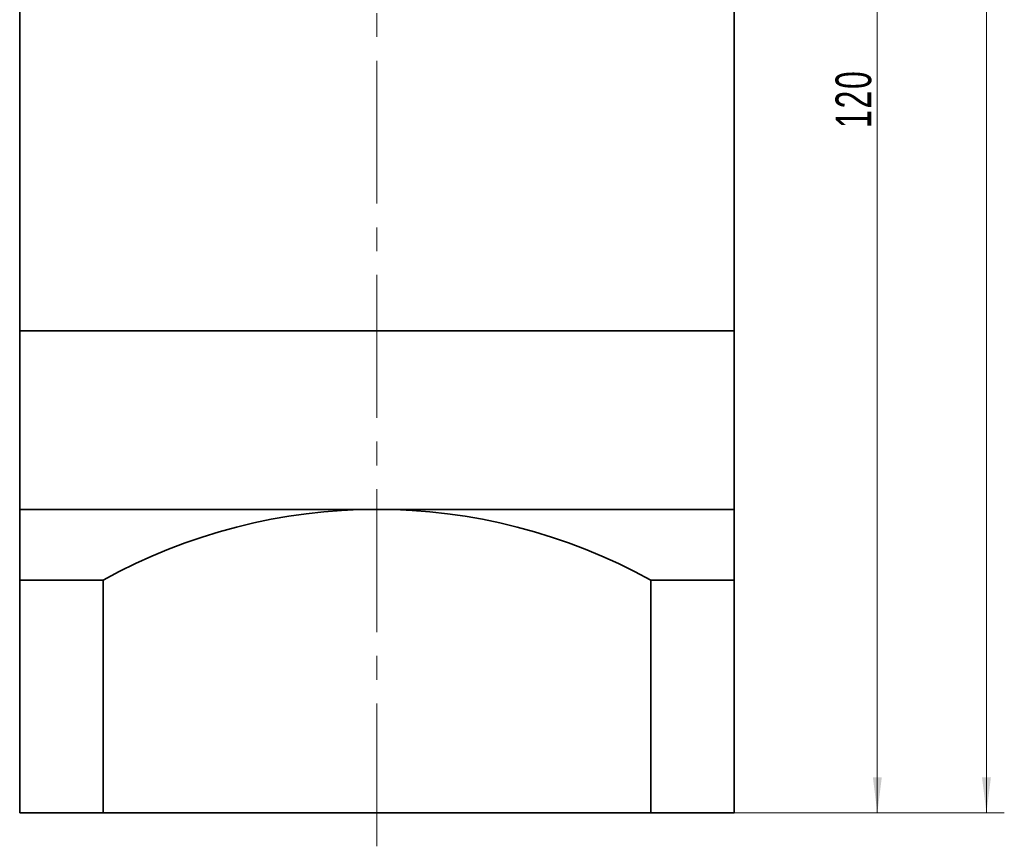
# Model space of a CAD drawing. Header units: millimetres. Extents: x -14 to 452, y 3 to 332.
# Tile 3 of 5: x 245 to 328, y 121 to 191. Entities that reach past the tile are written whole.
import ezdxf

# ---------------------------------------------------------------- set-up
doc = ezdxf.new("R2010")
doc.units = ezdxf.units.MM
doc.linetypes.add('点画线', pattern=[18, 12, -2, 2, -2])
doc.layers.get('0').update_dxf_attribs({"lineweight": 35})
for name, color, linetype, lineweight in [('EB0_1', 7, 'Continuous', 35), ('中心线层', 1, '点画线', 18), ('尺寸线层', 3, 'Continuous', 18), ('粗实线层', 7, 'Continuous', 35)]:
    doc.layers.add(name, color=color, linetype=linetype, lineweight=lineweight)
doc.styles.add('标准', font='txt', dxfattribs={"width": 0.667})
doc.dimstyles.new('a4-1-1', dxfattribs={"dimtxt": 3, "dimasz": 3, "dimexe": 1.5, "dimexo": 0, "dimgap": 0.5, "dimtad": 1, "dimdec": 3, "dimdsep": 46, "dimtxsty": '标准', "dimblk": '_CAXARROW', "dimcen": 0, "dimdle": 4, "dimazin": 2, "dimtfac": 0.707107, "dimtdec": 3, "dimtix": 1, "dimtmove": 2, "dimatfit": 3, "dimfxl": 1, "dimfrac": 2, "dimtolj": 1, "dimtzin": 0, "dimarcsym": 1})

# ---------------------------------------------------------------- blocks, each defined once
blk = doc.blocks.new('*X12')
at = {"layer": '尺寸线层', "linetype": 'Continuous', "transparency": 16777216}
for points in [[(317.392, 243.922), (317.767, 240.922), (317.017, 240.922)], [(317.392, 123.922), (317.767, 126.922), (317.017, 126.922)]]:
    blk.add_hatch(color=0, dxfattribs=at).paths.add_polyline_path(points, flags=0)
at = {"layer": '尺寸线层', "color": 0, "linetype": 'Continuous', "transparency": 16777216}
for p, q in [((310.859, 243.922), (318.892, 243.922)), ((317.392, 243.922), (317.392, 123.922)), ((305.359, 123.922), (318.892, 123.922))]:
    blk.add_line(p, q, dxfattribs=at)
at = {"layer": '尺寸线层', "color": 0, "transparency": 16777216, "insert": (315.4, 183.922), "char_height": 3, "width": 7.97371, "attachment_point": 5, "rotation": 90, "line_spacing_factor": 1.15057, "style": '标准'}
blk.add_mtext('\\T1.1;120', dxfattribs=at)
blk = doc.blocks.new('_CAXARROW')
blk.add_hatch(color=0).paths.add_polyline_path([(0, 0), (-1, 0.125), (-1, -0.125)], flags=0)
blk = doc.blocks.new('*X13')
at = {"layer": '尺寸线层', "linetype": 'Continuous', "transparency": 16777216}
for points in [[(326.557, 276.422), (326.932, 273.422), (326.182, 273.422)], [(326.557, 123.922), (326.932, 126.922), (326.182, 126.922)]]:
    blk.add_hatch(color=0, dxfattribs=at).paths.add_polyline_path(points, flags=0)
at = {"layer": '尺寸线层', "color": 0, "linetype": 'Continuous', "transparency": 16777216}
for p, q in [((307.859, 276.422), (328.057, 276.422)), ((326.557, 276.422), (326.557, 123.922)), ((305.359, 123.922), (328.057, 123.922))]:
    blk.add_line(p, q, dxfattribs=at)
at = {"layer": '尺寸线层', "color": 0, "transparency": 16777216, "insert": (324.565, 200.172), "char_height": 3, "width": 13.87072, "attachment_point": 5, "rotation": 90, "line_spacing_factor": 1.15057, "style": '标准'}
blk.add_mtext('\\T1.1;152.5', dxfattribs=at)

msp = doc.modelspace()

# ---------------------------------------------------------------- linework, layer by layer
at = {"layer": 'EB0_1'}
for p, q in [((245.359, 199.9217), (245.359, 164.4217)), ((305.359, 199.9217), (305.359, 164.4217)), ((245.359, 164.4217), (305.359, 164.4217))]:
    msp.add_line(p, q, dxfattribs=at)
at = {"layer": 'EB0_1', "linetype": 'Continuous', "lineweight": 35}
for p, q in [((245.359, 164.4217), (245.359, 141.4217)), ((245.359, 164.4217), (305.359, 164.4217)), ((305.359, 123.9217), (305.359, 164.4217)), ((245.359, 141.4217), (245.359, 123.9217)), ((305.359, 123.9217), (245.359, 123.9217))]:
    msp.add_line(p, q, dxfattribs=at)
at = {"layer": '中心线层'}
msp.add_line((275.359, 121.1147), (275.359, 279.194), dxfattribs=at)
at = {"layer": '粗实线层'}
for p, q in [((245.359, 149.4217), (305.359, 149.4217)), ((250.359, 143.475), (245.359, 143.475)), ((252.359, 143.475), (245.359, 143.475)), ((252.359, 143.475), (252.359, 123.9217)), ((252.359, 143.475), (252.359, 123.9217)), ((298.359, 143.475), (298.359, 123.9217)), ((298.359, 143.475), (298.359, 123.9217)), ((298.359, 143.475), (305.359, 143.475))]:
    msp.add_line(p, q, dxfattribs=at)
msp.add_arc((275.359, 101.97), 47.4517, 61.006989, 118.993011, dxfattribs=at)

# ---------------------------------------------------------------- dimensions: what is measured, and where the dimension line sits
at = {"layer": '尺寸线层'}
for base, p1, picture, middle in [((326.5568, 123.9217), (307.859, 276.4217), '*X13', (324.5652, 200.1717)), ((317.3919, 123.9217), (310.859, 243.9217), '*X12', (315.4002, 183.9217))]:
    dim = msp.add_linear_dim(base=base, p1=p1, p2=(305.359, 123.9217), angle=270, dimstyle='a4-1-1', override={"dimsah": 1, "dimtfill": 1, "dimtzin": 0}, dxfattribs=at)
    dim.commit()
    dim.dimension.update_dxf_attribs({"geometry": picture, "text_midpoint": middle})

doc.saveas('drawing.dxf')
